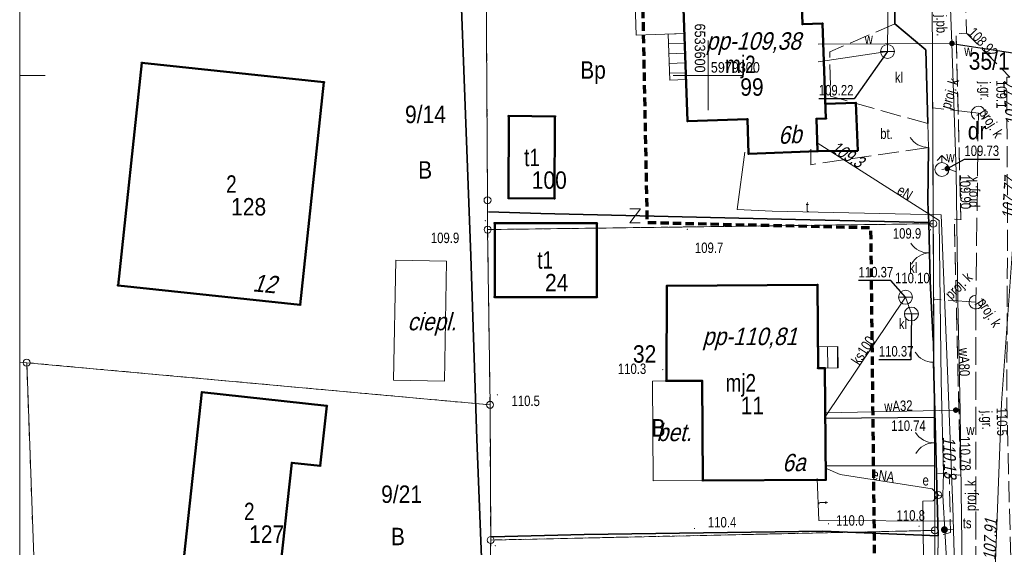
# Model space of a CAD drawing. Extents: x 6533465 to 6533671, y 5979208 to 5979355.
# Tile 5 of 7: x 6533551 to 6533621, y 5979266 to 5979304. Entities that reach past the tile are written whole.
import ezdxf
from ezdxf.enums import TextEntityAlignment as Align

# ---------------------------------------------------------------- set-up
doc = ezdxf.new("R2010")
doc.units = 0
doc.header["$MEASUREMENT"] = 0
for name, pattern in [('1.5_0.5', [2, 1.5, -0.5]), ('2', [0.9, 0.6, -0.3]), ('218-500', [1, 0.5, -0.5]), ('219-500', [0]), ('ktok02-500', [0]), ('ktok04-500', [0]), ('mz2.0_0.5', [2.5, 2, -0.5])]:
    doc.linetypes.add(name, pattern=pattern)
doc.layers.get('0').update_dxf_attribs({"color": 2, "linetype": 'CONTINUOUS', "lineweight": 5})
for name, color, linetype in [('202-Punkt graniczny stabilizowany trwale', 7, 'CONTINUOUS'), ('210-Oznaczenie użytku', 7, 'CONTINUOUS'), ('211-Nr działki', 7, 'CONTINUOUS'), ('218-Granica użytku', 7, 'CONTINUOUS'), ('219-Linia granicy', 7, 'CONTINUOUS'), ('238-Punkt adresowy budynku', 7, 'CONTINUOUS'), ('312-Budynek (powierzchnia)', 7, 'CONTINUOUS'), ('312-Numer ewidencyjny budynku', 7, 'CONTINUOUS'), ('312-Numer ewidencyjny budynku-Atr124', 7, 'CONTINUOUS'), ('352-schody (powierzchnia)', 7, 'CONTINUOUS'), ('360-Fundament obrys', 7, 'CONTINUOUS'), ('360-Fundament opis', 7, 'CONTINUOUS'), ('362-Cieplarnia szklarnia', 7, 'CONTINUOUS'), ('362-Etykieta cieplarni szklarni', 7, 'CONTINUOUS'), ('622-Punkt rzędnej przewodu-SKPOD-Atr2', 7, 'CONTINUOUS'), ('625-Punkt rzędnej przewodu-SEPOD', 7, 'CONTINUOUS'), ('625-Punkt rzędnej przewodu-SEPOD-Atr2', 7, 'CONTINUOUS'), ('905-Brama w ogrodzeniu', 7, 'CONTINUOUS'), ('991-Przehaczenie', 7, 'CONTINUOUS'), ('996-Tekst dodatkowy mały', 7, 'CONTINUOUS'), ('brama (linia)', 7, 'CONTINUOUS'), ('furtka (linia)', 7, 'CONTINUOUS'), ('furtka (linia) - symbol', 7, 'CONTINUOUS'), ('hydrant (punkt)', 7, 'CONTINUOUS'), ('inny obiekt trwale związany z budynkiem (powierzchnia)', 7, 'CONTINUOUS'), ('jezdnia (powierzchnia)', 7, 'CONTINUOUS'), ('jezdnia (powierzchnia)-Atr17', 7, 'CONTINUOUS'), ('krawężnik (linia)', 7, 'CONTINUOUS'), ('ogrodzenie trwałe (linia)', 7, 'CONTINUOUS'), ('osadnik kanalizacji lokalnej (dół Chambeau) (punkt)', 7, 'CONTINUOUS'), ('osadnik kanalizacji lokalnej (dół Chambeau) (punkt)-Atr17', 7, 'CONTINUOUS'), ('plac (powierzchnia)', 7, 'CONTINUOUS'), ('plac (powierzchnia)-Atr17', 7, 'CONTINUOUS'), ('przewód elektroenergetyczny (linia)', 7, 'CONTINUOUS'), ('przewód elektroenergetyczny (linia)-Atr1', 7, 'CONTINUOUS'), ('przewód kanalizacyjny (linia)', 7, 'CONTINUOUS'), ('przewód kanalizacyjny (linia)-Atr1', 7, 'CONTINUOUS'), ('przewód kanalizacyjny - projektowany lub w budowie (linia) - ob. projektowany', 7, 'CONTINUOUS'), ('przewód kanalizacyjny - projektowany lub w budowie (linia) - ob. projektowany-Atr1', 7, 'CONTINUOUS'), ('przewód telekomunikacyjny (linia)', 7, 'CONTINUOUS'), ('przewód telekomunikacyjny (linia)-Atr1', 7, 'CONTINUOUS'), ('przewód wodociągowy (linia)', 7, 'CONTINUOUS'), ('przewód wodociągowy (linia)-Atr1', 7, 'CONTINUOUS'), ('Punkt budynku', 7, 'CONTINUOUS'), ('punkt o określonej wysokości (sieć kanalizacyjna)', 7, 'CONTINUOUS'), ('punkt o określonej wysokości (sieć kanalizacyjna)-Atr2', 7, 'CONTINUOUS'), ('punkt o określonej wysokości (sieć wodociągowa)', 7, 'CONTINUOUS'), ('punkt o określonej wysokości (sieć wodociągowa)-Atr2', 7, 'CONTINUOUS'), ('punkt wysokościowy naturalny', 7, 'CONTINUOUS'), ('punkt wysokościowy naturalny-Atr2', 7, 'CONTINUOUS'), ('punkt wysokościowy sztuczny', 7, 'CONTINUOUS'), ('punkt wysokościowy sztuczny-Atr2', 7, 'CONTINUOUS'), ('Ramki i opis wydruku', 7, 'CONTINUOUS'), ('słupek telekomunikacyjny (punkt)', 7, 'CONTINUOUS'), ('słupek telekomunikacyjny (punkt)-Atr17', 7, 'CONTINUOUS'), ('urządzenie techniczne projektowane lub w budowie (sieć kanalizacyjna) - powierzchnia - ob. projektowany', 7, 'CONTINUOUS'), ('urządzenie techniczne projektowane lub w budowie (sieć kanalizacyjna) - powierzchnia - ob. projektowany-Atr17', 7, 'CONTINUOUS'), ('Wstawianie ramki sekcyjnej z opisem', 7, 'CONTINUOUS'), ('właz okrągły - siec elektroenergetyczna (punkt)', 7, 'CONTINUOUS'), ('właz okrągły - siec elektroenergetyczna (punkt)-Atr17', 7, 'CONTINUOUS'), ('Zakres', 7, 'CONTINUOUS'), ('zasuwa - siec wodociągowa (punkt)', 7, 'CONTINUOUS'), ('zasuwa - siec wodociągowa (punkt)-Atr17', 7, 'CONTINUOUS')]:
    doc.layers.add(name, color=color, linetype=linetype)
doc.styles.get("Standard").update_dxf_attribs({"font": 'txt', "width": 0.75})
doc.linetypes.add('902-500', pattern='A,3.75,0,[1,ksztalty.shx,S=0.5,R=0,X=0,Y=0],3.75', length=7.5)

# ---------------------------------------------------------------- blocks, each defined once
blk = doc.blocks.new('PUNKTBUD')
at = {"color": 0}
blk.add_circle((0, 0), 0.045, dxfattribs=at)
blk = doc.blocks.new('202')
at = {"color": 0, "linetype": 'Continuous', "lineweight": 0}
blk.add_circle((0, 0), 0.25, dxfattribs=at)
blk = doc.blocks.new('PW02')
at = {"linetype": 'Continuous', "lineweight": 13}
h = blk.add_hatch(color=0, dxfattribs=at)
edge = h.paths.add_edge_path()
edge.add_arc((0, 0), 0.045, 0, 360)
blk = doc.blocks.new('621')
at = {"linetype": 'Continuous', "lineweight": 0}
h = blk.add_hatch(color=0, dxfattribs=at)
edge = h.paths.add_edge_path()
edge.add_arc((0, 0), 0.05, 0, 360)
blk = doc.blocks.new('991')
at = {"color": 0, "linetype": 'Continuous', "lineweight": 0}
for p, q in [((-0.375, 0.5), (0.375, 0.5)), ((-0.375, -0.5), (0.375, 0.5)), ((-0.375, -0.5), (0.375, -0.5))]:
    blk.add_line(p, q, dxfattribs=at)
blk = doc.blocks.new('362')
at = {"color": 0, "linetype": 'Continuous', "lineweight": 30, "oblique": 15, "width": 0.896}
blk.add_text('ciepl.', height=1.25, dxfattribs=at).set_placement((0, 0))
blk = doc.blocks.new('905')
at = {"color": 0, "linetype": 'Continuous', "lineweight": 0}
for centre, start, end in [((-1.5, 0), 0, 60), ((1.5, 0), 120, 180)]:
    blk.add_arc(centre, 1.5, start, end, dxfattribs=at)
blk = doc.blocks.new('US09')
at = {"linetype": 'Continuous', "lineweight": 0}
h = blk.add_hatch(color=0, dxfattribs=at)
edge = h.paths.add_edge_path()
edge.add_arc((0, 0), 0.25, 0, 360)
blk = doc.blocks.new('US25')
at = {"linetype": 'Continuous', "lineweight": 0}
h = blk.add_hatch(color=0, dxfattribs=at)
edge = h.paths.add_edge_path()
edge.add_arc((0, 0), 0.2, 0, 360)
blk = doc.blocks.new('PW01')
at = {"linetype": 'Continuous', "lineweight": 13}
h = blk.add_hatch(color=0, dxfattribs=at)
edge = h.paths.add_edge_path()
edge.add_arc((0, 0), 0.045, 0, 360)
blk = doc.blocks.new('US22')
at = {"color": 0, "linetype": 'Continuous', "lineweight": 13}
blk.add_circle((0, 0), 0.25, dxfattribs=at)
blk = doc.blocks.new('US07')
at = {"color": 0, "linetype": 'Continuous', "lineweight": 13}
for q in [(-0.5, 0), (0.5, 0)]:
    blk.add_line((0, 0), q, dxfattribs=at)
blk.add_circle((0, 0), 0.5, dxfattribs=at)
blk = doc.blocks.new('OK04')
at = {"color": 0, "linetype": 'Continuous', "lineweight": 0}
blk.add_arc((1.5, 0.001), 1.5, 120, 180, dxfattribs=at)
blk = doc.blocks.new('US02')
at = {"color": 0, "linetype": 'Continuous', "lineweight": 13}
for p, q in [((0, 1), (-0.353, 0.647)), ((0, 0.5), (0, 1)), ((0, 1), (0.354, 0.647))]:
    blk.add_line(p, q, dxfattribs=at)
blk.add_circle((0, 0), 0.5, dxfattribs=at)

msp = doc.modelspace()

# ---------------------------------------------------------------- linework, layer by layer
at = {"layer": '218-Granica użytku', "color": 3, "linetype": '218-500', "lineweight": 18, "flags": 128}
for points in [[(6533616.03, 5979311.35), (6533616.14, 5979289.37)], [(6533616.14, 5979289.37), (6533616.03, 5979311.35)], [(6533584.2, 5979291.05), (6533584.11, 5979306.84)], [(6533584.11, 5979306.84), (6533584.2, 5979291.05)], [(6533584.21, 5979288.95), (6533584.2, 5979291.05)], [(6533584.2, 5979291.05), (6533584.21, 5979288.95)], [(6533616.14, 5979289.37), (6533584.21, 5979288.95)], [(6533584.21, 5979288.95), (6533616.14, 5979289.37)], [(6533584.38, 5979276.39), (6533584.21, 5979288.95)], [(6533584.21, 5979288.95), (6533584.38, 5979276.39)], [(6533616.14, 5979289.37), (6533616.25, 5979267.39)], [(6533616.25, 5979267.39), (6533616.14, 5979289.37)], [(6533550.68, 5979279.455), (6533551.18, 5979279.41)], [(6533551.18, 5979279.41), (6533584.38, 5979276.39)], [(6533584.38, 5979276.39), (6533551.18, 5979279.41)], [(6533551.18, 5979279.41), (6533551.86, 5979260.91)], [(6533584.43, 5979266.7), (6533584.38, 5979276.39)], [(6533584.38, 5979276.39), (6533584.43, 5979266.7)], [(6533584.43, 5979266.7), (6533616.25, 5979267.39)], [(6533616.25, 5979267.39), (6533584.43, 5979266.7)], [(6533616.25, 5979267.39), (6533616.34, 5979249.36)], [(6533616.34, 5979249.36), (6533616.25, 5979267.39)], [(6533584.2, 5979257.93), (6533584.43, 5979266.7)], [(6533584.43, 5979266.7), (6533584.2, 5979257.93)]]:
    msp.add_lwpolyline(points, dxfattribs=at)
at = {"layer": '219-Linia granicy', "color": 7, "linetype": '219-500', "lineweight": 18, "flags": 128}
for points in [[(6533616.14, 5979289.37), (6533616.03, 5979311.35)], [(6533584.2, 5979291.05), (6533584.11, 5979306.84)], [(6533584.21, 5979288.95), (6533584.2, 5979291.05)], [(6533616.14, 5979289.37), (6533584.21, 5979288.95)], [(6533584.21, 5979288.95), (6533584.38, 5979276.39)], [(6533616.25, 5979267.39), (6533616.14, 5979289.37)], [(6533551.18, 5979279.41), (6533550.68, 5979279.455)], [(6533551.18, 5979279.41), (6533584.38, 5979276.39)], [(6533551.18, 5979279.41), (6533551.86, 5979260.91)], [(6533584.43, 5979266.7), (6533584.38, 5979276.39)], [(6533616.25, 5979267.39), (6533584.43, 5979266.7)], [(6533616.34, 5979249.36), (6533616.25, 5979267.39)], [(6533584.2, 5979257.93), (6533584.43, 5979266.7)]]:
    msp.add_lwpolyline(points, dxfattribs=at)
at = {"layer": '312-Budynek (powierzchnia)', "color": 7, "linetype": 'Continuous', "lineweight": 50, "flags": 128}
for points in [[(6533598.53, 5979296.72), (6533598.17, 5979306.82)], [(6533606.65, 5979307.13), (6533606.77, 5979303.66)], [(6533606.77, 5979303.66), (6533608.2, 5979303.71)], [(6533608.2, 5979303.71), (6533608.45, 5979296.91)], [(6533557.73, 5979284.95), (6533559.44, 5979300.91)], [(6533559.44, 5979300.91), (6533572.48, 5979299.51)], [(6533572.48, 5979299.51), (6533570.78, 5979283.55)], [(6533608.41, 5979297.96), (6533610.6, 5979298.04), (6533610.73, 5979294.6), (6533607.85, 5979294.56)], [(6533585.7, 5979291.19), (6533585.72, 5979297.09)], [(6533585.72, 5979297.09), (6533589.03, 5979297.06)], [(6533589.03, 5979297.06), (6533589, 5979291.17)], [(6533602.82, 5979296.87), (6533598.53, 5979296.72)], [(6533602.9, 5979294.38), (6533602.82, 5979296.87)], [(6533608.45, 5979296.91), (6533607.77, 5979296.88)], [(6533607.77, 5979296.88), (6533607.85, 5979294.56)], [(6533607.85, 5979294.56), (6533602.9, 5979294.38)], [(6533589, 5979291.17), (6533585.7, 5979291.19)], [(6533584.72, 5979289.42), (6533592.03, 5979289.42)], [(6533584.72, 5979284.11), (6533584.72, 5979289.42)], [(6533592.03, 5979289.42), (6533592.03, 5979284.11)], [(6533570.78, 5979283.55), (6533557.73, 5979284.95)], [(6533597.02, 5979278.1), (6533597.05, 5979284.92)], [(6533597.05, 5979284.92), (6533607.84, 5979285)], [(6533607.84, 5979285), (6533607.88, 5979279.02)], [(6533592.03, 5979284.11), (6533584.72, 5979284.11)], [(6533607.88, 5979279.02), (6533608.38, 5979279.02)], [(6533608.38, 5979279.02), (6533608.43, 5979271.02)], [(6533599.58, 5979278.11), (6533597.02, 5979278.1)], [(6533599.63, 5979270.96), (6533599.58, 5979278.11)], [(6533561.99, 5979261.18), (6533563.74, 5979277.29)], [(6533563.74, 5979277.29), (6533572.68, 5979276.33)], [(6533572.68, 5979276.33), (6533572.21, 5979272.01)], [(6533570.19, 5979272.23), (6533568.9, 5979260.44)], [(6533572.21, 5979272.01), (6533570.19, 5979272.23)], [(6533608.43, 5979271.02), (6533599.63, 5979270.96)]]:
    msp.add_lwpolyline(points, dxfattribs=at)
at = {"layer": '352-schody (powierzchnia)', "color": 7, "linetype": 'Continuous', "lineweight": 18}
for p, q in [((6533598.3, 5979302.99), (6533597.14, 5979302.95)), ((6533597.14, 5979302.95), (6533598.3, 5979302.99)), ((6533597.26, 5979299.66), (6533597.14, 5979302.95)), ((6533598.3, 5979302.99), (6533598.42, 5979299.7)), ((6533598.32, 5979302.29), (6533597.16, 5979302.25)), ((6533598.35, 5979301.59), (6533597.19, 5979301.55)), ((6533598.37, 5979300.89), (6533597.21, 5979300.85)), ((6533598.4, 5979300.19), (6533597.24, 5979300.15)), ((6533598.42, 5979299.7), (6533597.26, 5979299.66)), ((6533607.87, 5979280.55), (6533609.31, 5979280.56)), ((6533607.88, 5979279.02), (6533607.87, 5979280.55)), ((6533608.58, 5979279.02), (6533608.57, 5979280.56)), ((6533609.28, 5979279.03), (6533609.27, 5979280.56)), ((6533609.31, 5979280.56), (6533609.32, 5979279.03)), ((6533608.38, 5979279.02), (6533607.88, 5979279.02)), ((6533609.32, 5979279.03), (6533608.38, 5979279.02))]:
    msp.add_line(p, q, dxfattribs=at)
at = {"layer": '360-Fundament obrys', "color": 7, "linetype": 'Continuous', "lineweight": 18, "flags": 128}
msp.add_lwpolyline([(6533596.07, 5979270.94), (6533599.63, 5979270.96), (6533599.58, 5979278.11), (6533597.02, 5979278.1), (6533596.02, 5979278.08)], close=True, dxfattribs=at)
at = {"layer": '362-Cieplarnia szklarnia', "color": 7, "linetype": 'Continuous', "lineweight": 18, "flags": 128}
msp.add_lwpolyline([(6533577.47, 5979278.15), (6533577.62, 5979286.75), (6533581.27, 5979286.69), (6533581.12, 5979278.09)], close=True, dxfattribs=at)
at = {"layer": 'brama (linia)', "color": 7, "linetype": 'ktok02-500', "lineweight": 18, "flags": 128}
msp.add_lwpolyline([(6533616.45, 5979263.63), (6533616.48, 5979267)], dxfattribs=at)
at = {"layer": 'furtka (linia)', "color": 7, "linetype": 'ktok04-500', "lineweight": 18, "flags": 128}
for points in [[(6533615.8, 5979294.84), (6533615.76, 5979296.54)], [(6533616.15, 5979279.44), (6533616.13, 5979281)]]:
    msp.add_lwpolyline(points, dxfattribs=at)
at = {"layer": 'inny obiekt trwale związany z budynkiem (powierzchnia)', "color": 7, "linetype": 'Continuous', "lineweight": 18, "flags": 128}
msp.add_lwpolyline([(6533598.3, 5979302.99), (6533598.17, 5979306.82), (6533594.72, 5979306.69), (6533594.86, 5979302.87)], close=True, dxfattribs=at)
at = {"layer": 'jezdnia (powierzchnia)', "color": 7, "linetype": '1.5_0.5', "lineweight": 18, "flags": 128}
msp.add_lwpolyline([(6533615.58, 5979311.5), (6533618.24, 5979311.33), (6533618.53, 5979303.03), (6533617.78, 5979302.98), (6533618.12, 5979289.67), (6533617.64, 5979289.69), (6533618.09, 5979271.35), (6533617.29, 5979271.41), (6533616.22, 5979271.48)], dxfattribs=at)
msp.add_lwpolyline([(6533620.97, 5979255.46), (6533621.72, 5979264.19), (6533621.41, 5979276.58), (6533621.46, 5979289.26), (6533621.4, 5979299.88), (6533621.62, 5979299.87), (6533618.53, 5979303.03), (6533617.78, 5979302.98), (6533618.12, 5979289.67), (6533617.64, 5979289.69), (6533618.09, 5979271.35), (6533617.29, 5979271.41), (6533617.37, 5979267.24), (6533616.48, 5979267), (6533616.45, 5979263.63), (6533616.54, 5979259.95), (6533616.78, 5979259.92), (6533617.29, 5979255.3)], close=True, dxfattribs=at)
at = {"layer": 'krawężnik (linia)', "color": 7, "linetype": 'Continuous', "lineweight": 25, "flags": 128}
for points in [[(6533608.4, 5979275.44), (6533616.21, 5979275.51)], [(6533608.42, 5979272.05), (6533616.22, 5979272.02)]]:
    msp.add_lwpolyline(points, dxfattribs=at)
at = {"layer": 'ogrodzenie trwałe (linia)', "color": 7, "linetype": '902-500', "lineweight": 35, "flags": 128}
for points in [[(6533582.27, 5979306.75), (6533583.37, 5979306.81), (6533583.43, 5979310.25), (6533593.94, 5979310.67), (6533611.79, 5979311.34), (6533615.58, 5979311.5), (6533615.5, 5979308.93), (6533613.4, 5979307.28), (6533613.39, 5979303.69), (6533615.6, 5979301.82), (6533615.76, 5979296.54)], [(6533550.68, 5979309.035), (6533557, 5979308.59), (6533574.05, 5979307.35), (6533582.27, 5979306.75), (6533582.57, 5979298.47), (6533583, 5979287.07), (6533583.43, 5979273.92), (6533584.03, 5979258.77), (6533584.04, 5979258.12), (6533579.19, 5979258.57), (6533562.26, 5979260.17), (6533550.68, 5979261.296)], [(6533615.8, 5979294.84), (6533615.76, 5979290.88), (6533615.81, 5979289.46), (6533606.26, 5979289.66), (6533588.01, 5979290.1), (6533584.28, 5979290.22)], [(6533615.81, 5979289.46), (6533615.91, 5979285.22), (6533616.13, 5979281)], [(6533616.15, 5979279.44), (6533616.48, 5979267)], [(6533584.48, 5979266.94), (6533591.12, 5979267.1), (6533608.23, 5979267.34), (6533616.48, 5979267)]]:
    msp.add_lwpolyline(points, dxfattribs=at)
at = {"layer": 'plac (powierzchnia)', "color": 7, "linetype": '1.5_0.5', "lineweight": 18, "flags": 128}
for points in [[(6533613.39, 5979303.69), (6533609.81, 5979302.15), (6533608.72, 5979301.69), (6533608.78, 5979298.51), (6533615.76, 5979296.54)], [(6533607.36, 5979294.72), (6533607.36, 5979293.6), (6533615.8, 5979294.84)]]:
    msp.add_lwpolyline(points, dxfattribs=at)
at = {"layer": 'przewód elektroenergetyczny (linia)', "color": 1, "linetype": 'Continuous', "lineweight": 18, "flags": 128}
for points in [[(6533616.51, 5979269.92), (6533616.82, 5979269.89), (6533616.87, 5979271.51), (6533616.71, 5979278.1), (6533616.55, 5979289.61), (6533607.82, 5979295.16)], [(6533608.42, 5979271.86), (6533609.46, 5979271.4), (6533616.05, 5979270.38), (6533616.51, 5979269.92)], [(6533608.52, 5979256.19), (6533614.45, 5979256.11), (6533615.53, 5979257.24), (6533615.4, 5979269.48), (6533616.12, 5979269.52), (6533616.51, 5979269.92)], [(6533616.51, 5979269.92), (6533616.82, 5979269.89), (6533617.16, 5979264.06), (6533617.31, 5979261.92), (6533621.76, 5979259.62), (6533621.83, 5979252.34), (6533621.82, 5979252), (6533622.85, 5979251.87), (6533630.09, 5979255.74), (6533639.42, 5979260.52), (6533640.97, 5979261.39), (6533640.8, 5979261.9)]]:
    msp.add_lwpolyline(points, dxfattribs=at)
at = {"layer": 'przewód kanalizacyjny (linia)', "color": 34, "linetype": 'Continuous', "lineweight": 18, "flags": 128}
for points in [[(6533612.86, 5979301.71), (6533612.92, 5979308.97)], [(6533612.86, 5979301.71), (6533607.89, 5979300.97)], [(6533621.03, 5979276.51), (6533622.33, 5979294.9)], [(6533608.4, 5979275.52), (6533614.15, 5979284.1)], [(6533614.15, 5979284.1), (6533614.57, 5979282.9)], [(6533620.54, 5979263.95), (6533621.03, 5979276.51)]]:
    msp.add_lwpolyline(points, dxfattribs=at)
at = {"layer": 'przewód kanalizacyjny - projektowany lub w budowie (linia) - ob. projektowany', "color": 34, "linetype": 'mz2.0_0.5', "lineweight": 18, "flags": 128}
for points in [[(6533619.37, 5979297.29), (6533616.1, 5979297.67)], [(6533619.37, 5979297.29), (6533619.19, 5979283.75)], [(6533619.19, 5979283.75), (6533616.17, 5979283.96)], [(6533619.19, 5979283.75), (6533619.19, 5979252.26)]]:
    msp.add_lwpolyline(points, dxfattribs=at)
at = {"layer": 'przewód telekomunikacyjny (linia)', "color": 30, "linetype": 'Continuous', "lineweight": 18, "flags": 128}
for points in [[(6533602.09, 5979290.38), (6533602.64, 5979294.49)], [(6533604.6, 5979290.26), (6533602.09, 5979290.38)], [(6533616.71, 5979290.01), (6533604.6, 5979290.26)], [(6533617.16, 5979278.82), (6533616.71, 5979290.01)], [(6533617.54, 5979269.09), (6533617.16, 5979278.82)], [(6533607.83, 5979271.1), (6533607.94, 5979268.1)], [(6533617.73, 5979262.42), (6533617.54, 5979269.09)], [(6533607.94, 5979268.1), (6533617.57, 5979268.06)], [(6533617.59, 5979267.45), (6533616.94, 5979267.44)]]:
    msp.add_lwpolyline(points, dxfattribs=at)
at = {"layer": 'przewód wodociągowy (linia)', "color": 5, "linetype": 'Continuous', "lineweight": 18, "flags": 128}
for points in [[(6533617.48, 5979302.29), (6533617.06, 5979313.01)], [(6533617.48, 5979302.29), (6533607.88, 5979302.24)], [(6533617.77, 5979293.08), (6533617.48, 5979302.29)], [(6533617.15, 5979293.32), (6533616.76, 5979293.25)], [(6533617.77, 5979293.08), (6533617.15, 5979293.32)], [(6533617.89, 5979283.87), (6533617.77, 5979293.08)], [(6533618.07, 5979275.94), (6533617.89, 5979283.87)], [(6533617.75, 5979276.01), (6533608.36, 5979275.81)], [(6533618.07, 5979275.94), (6533617.75, 5979276.01)], [(6533618.21, 5979264.59), (6533618.07, 5979275.94)]]:
    msp.add_lwpolyline(points, dxfattribs=at)
at = {"layer": 'punkt o określonej wysokości (sieć kanalizacyjna)-Atr2', "color": 7, "flags": 128}
for points in [[(6533612.86, 5979301.71), (6533610.47, 5979298.33), (6533607.935, 5979298.33)], [(6533614.15, 5979284.1), (6533613.09, 5979285.29), (6533610.785, 5979285.29)], [(6533614.57, 5979282.9), (6533614.54, 5979279.62), (6533612.235, 5979279.62)]]:
    msp.add_lwpolyline(points, dxfattribs=at)
at = {"layer": 'punkt o określonej wysokości (sieć wodociągowa)-Atr2', "color": 7, "flags": 128}
for points in [[(6533617.48, 5979302.29), (6533623.07, 5979301.43), (6533625.61, 5979301.43)], [(6533617.15, 5979293.32), (6533618.37, 5979293.99), (6533620.905, 5979293.99)]]:
    msp.add_lwpolyline(points, dxfattribs=at)
at = {"layer": 'Ramki i opis wydruku', "color": 7, "linetype": 'Continuous', "lineweight": 13, "flags": 128}
msp.add_lwpolyline([(6533670.18, 5979211.77), (6533670.18, 5979355.27), (6533550.68, 5979355.27), (6533550.68, 5979211.77)], close=True, dxfattribs=at)
at = {"layer": 'urządzenie techniczne projektowane lub w budowie (sieć kanalizacyjna) - powierzchnia - ob. projektowany', "color": 34, "linetype": 'mz2.0_0.5', "lineweight": 18, "flags": 128}
for points in [[(6533618.88, 5979297.39), (6533618.93, 5979297.52), (6533619.01, 5979297.63), (6533619.12, 5979297.72), (6533619.26, 5979297.77), (6533619.4, 5979297.79), (6533619.54, 5979297.76), (6533619.66, 5979297.69), (6533619.76, 5979297.59), (6533619.83, 5979297.47), (6533619.86, 5979297.33), (6533619.86, 5979297.19), (6533619.81, 5979297.06), (6533619.73, 5979296.95), (6533619.62, 5979296.86), (6533619.48, 5979296.81), (6533619.34, 5979296.79), (6533619.2, 5979296.82), (6533619.08, 5979296.89), (6533618.98, 5979296.99), (6533618.91, 5979297.11), (6533618.88, 5979297.25)], [(6533619.59, 5979283.47), (6533619.49, 5979283.37), (6533619.38, 5979283.3), (6533619.24, 5979283.26), (6533619.1, 5979283.27), (6533618.97, 5979283.31), (6533618.86, 5979283.39), (6533618.77, 5979283.5), (6533618.72, 5979283.63), (6533618.7, 5979283.77), (6533618.73, 5979283.91), (6533618.79, 5979284.03), (6533618.89, 5979284.13), (6533619, 5979284.2), (6533619.14, 5979284.24), (6533619.28, 5979284.23), (6533619.41, 5979284.19), (6533619.52, 5979284.11), (6533619.61, 5979284), (6533619.66, 5979283.87), (6533619.68, 5979283.73), (6533619.65, 5979283.59)]]:
    msp.add_lwpolyline(points, close=True, dxfattribs=at)
at = {"layer": 'Wstawianie ramki sekcyjnej z opisem', "color": 7, "linetype": 'Continuous', "lineweight": 13, "flags": 128}
for points in [[(6533600, 5979297.5), (6533600, 5979302.5)], [(6533550.68, 5979300), (6533552.5, 5979300)], [(6533597.5, 5979300), (6533602.5, 5979300)]]:
    msp.add_lwpolyline(points, dxfattribs=at)
at = {"layer": 'Zakres', "color": 94, "linetype": '2', "lineweight": 70, "flags": 128}
msp.add_lwpolyline([(6533595.13, 5979314.6), (6533595.63, 5979289.46), (6533611.65, 5979289.09), (6533612.3, 5979231.76), (6533636.24, 5979245.12), (6533632.9, 5979314.75)], close=True, dxfattribs=at)

# ---------------------------------------------------------------- block references
at = {"layer": '202-Punkt graniczny stabilizowany trwale', "color": 7, "linetype": 'Continuous', "lineweight": 18}
for p in [(6533584.2, 5979291.05), (6533616.14, 5979289.37), (6533584.21, 5979288.95), (6533551.18, 5979279.41), (6533584.38, 5979276.39), (6533616.25, 5979267.39), (6533584.43, 5979266.7)]:
    msp.add_blockref('202', p, dxfattribs=at)
at = {"layer": '362-Etykieta cieplarni szklarni', "color": 7, "linetype": 'Continuous', "lineweight": 18}
msp.add_blockref('362', (6533578.47, 5979281.73), dxfattribs=at)
at = {"layer": '625-Punkt rzędnej przewodu-SEPOD', "color": 1, "linetype": 'Continuous', "lineweight": 18}
for p in [(6533607.82, 5979295.16), (6533616.87, 5979271.51)]:
    msp.add_blockref('621', p, dxfattribs=at)
at = {"layer": '905-Brama w ogrodzeniu', "color": 7, "linetype": 'Continuous', "lineweight": 35}
for p, rotation in [((6533615.86, 5979287.28), 92.167), ((6533616.18, 5979273.67), 90.822)]:
    msp.add_blockref('905', p, dxfattribs=dict(at, rotation=rotation))
at = {"layer": '991-Przehaczenie', "color": 7, "linetype": 'Continuous', "lineweight": 18, "rotation": 359.435}
msp.add_blockref('991', (6533594.77, 5979289.93), dxfattribs=at)
at = {"layer": 'furtka (linia) - symbol', "color": 7, "linetype": 'Continuous', "lineweight": 18}
for p, rotation in [((6533615.8, 5979294.84), 91.348), ((6533616.15, 5979279.44), 90.735)]:
    msp.add_blockref('OK04', p, dxfattribs=dict(at, rotation=rotation))
at = {"layer": 'hydrant (punkt)', "color": 7, "linetype": 'Continuous', "lineweight": 18}
msp.add_blockref('US02', (6533616.76, 5979293.25), dxfattribs=at)
at = {"layer": 'osadnik kanalizacji lokalnej (dół Chambeau) (punkt)', "color": 7, "linetype": 'Continuous', "lineweight": 18}
for p in [(6533612.86, 5979301.71), (6533614.15, 5979284.1), (6533614.57, 5979282.9)]:
    msp.add_blockref('US07', p, dxfattribs=at)
at = {"layer": 'Punkt budynku', "color": 5, "linetype": 'Continuous', "lineweight": 18}
for p in [(6533606.77, 5979303.66), (6533608.2, 5979303.71), (6533559.44, 5979300.91), (6533572.48, 5979299.51), (6533585.72, 5979297.09), (6533589.03, 5979297.06), (6533598.53, 5979296.72), (6533602.82, 5979296.87), (6533607.77, 5979296.88), (6533608.45, 5979296.91), (6533607.85, 5979294.56), (6533602.9, 5979294.38), (6533585.7, 5979291.19), (6533589, 5979291.17), (6533584.72, 5979289.42), (6533592.03, 5979289.42), (6533557.73, 5979284.95), (6533597.05, 5979284.92), (6533607.84, 5979285), (6533584.72, 5979284.11), (6533592.03, 5979284.11), (6533570.78, 5979283.55), (6533607.88, 5979279.02), (6533608.38, 5979279.02), (6533597.02, 5979278.1), (6533599.58, 5979278.11), (6533563.74, 5979277.29), (6533572.68, 5979276.33), (6533570.19, 5979272.23), (6533572.21, 5979272.01), (6533599.63, 5979270.96), (6533608.43, 5979271.02)]:
    msp.add_blockref('PUNKTBUD', p, dxfattribs=at)
at = {"layer": 'punkt o określonej wysokości (sieć kanalizacyjna)', "color": 34, "linetype": 'Continuous', "lineweight": 13}
for p in [(6533612.86, 5979301.71), (6533614.15, 5979284.1), (6533614.57, 5979282.9)]:
    msp.add_blockref('PW01', p, dxfattribs=at)
at = {"layer": 'punkt o określonej wysokości (sieć wodociągowa)', "color": 5, "linetype": 'Continuous', "lineweight": 13, "rotation": 91.97000000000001}
msp.add_blockref('PW01', (6533617.48, 5979302.29), dxfattribs=at)
at = {"layer": 'punkt o określonej wysokości (sieć wodociągowa)', "color": 5, "linetype": 'Continuous', "lineweight": 13}
msp.add_blockref('PW01', (6533617.15, 5979293.32), dxfattribs=at)
at = {"layer": 'punkt wysokościowy naturalny', "color": 7, "linetype": 'Continuous', "lineweight": 13}
for p in [(6533584.04, 5979289.59), (6533598.52, 5979288.97), (6533615.94, 5979288.94), (6533596.76, 5979278.91), (6533584.91, 5979277.11), (6533608.63, 5979267.87), (6533615.12, 5979267.69), (6533599.03, 5979267.53), (6533584.76, 5979266.29)]:
    msp.add_blockref('PW01', p, dxfattribs=at)
at = {"layer": 'punkt wysokościowy sztuczny', "color": 7, "linetype": 'Continuous', "lineweight": 13}
for p in [(6533618.53, 5979303.03), (6533618.12, 5979289.67), (6533615.91, 5979285.22), (6533616.17, 5979275.48), (6533618.09, 5979271.35)]:
    msp.add_blockref('PW02', p, dxfattribs=at)
at = {"layer": 'słupek telekomunikacyjny (punkt)', "color": 7, "linetype": 'Continuous', "lineweight": 13}
msp.add_blockref('US09', (6533616.94, 5979267.44), dxfattribs=at)
at = {"layer": 'właz okrągły - siec elektroenergetyczna (punkt)', "color": 7, "linetype": 'Continuous', "lineweight": 18, "rotation": 90}
msp.add_blockref('US22', (6533616.51, 5979269.92), dxfattribs=at)
at = {"layer": 'zasuwa - siec wodociągowa (punkt)', "color": 7, "linetype": 'Continuous', "lineweight": 13}
for p, rotation in [((6533617.48, 5979302.29), 91.97000000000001), ((6533617.75, 5979276.01), 180)]:
    msp.add_blockref('US25', p, dxfattribs=dict(at, rotation=rotation))
msp.add_blockref('US25', (6533617.15, 5979293.32), dxfattribs=at)

# ---------------------------------------------------------------- texts
at = {"layer": '210-Oznaczenie użytku', "color": 3, "linetype": 'Continuous', "lineweight": 18, "width": 0.9}
for s, p in [('Bp', (6533590.84, 5979299.76)), ('dr', (6533618.61, 5979295.41)), ('B', (6533579.23, 5979292.6)), ('B', (6533595.95, 5979274.12)), ('B', (6533577.28, 5979266.33))]:
    msp.add_text(s, height=1.25, dxfattribs=at).set_placement(p)
at = {"layer": '211-Nr działki', "color": 7, "linetype": 'Continuous', "lineweight": 18, "width": 0.9}
for s, p in [('35/1', (6533618.68, 5979300.41)), ('9/14', (6533578.29, 5979296.58)), ('32', (6533594.62, 5979279.41)), ('9/21', (6533576.58, 5979269.36))]:
    msp.add_text(s, height=1.25, dxfattribs=at).set_placement(p)
at = {"layer": '238-Punkt adresowy budynku', "color": 7, "linetype": 'Continuous', "lineweight": 25, "oblique": 15, "width": 0.9}
for s, rotation, p in [('6b', 2.882, (6533605.89, 5979295.12)), ('12', 354.707, (6533568.17, 5979284.45)), ('6a', 1.169, (6533606.16, 5979271.63))]:
    msp.add_text(s, height=1.25, rotation=rotation, dxfattribs=at).set_placement(p, align=Align.CENTER)
at = {"layer": '312-Numer ewidencyjny budynku', "color": 7, "linetype": 'Continuous', "lineweight": 18, "width": 0.9}
for s, p in [('99', (6533602.31, 5979299.79)), ('100', (6533587.37, 5979293.12)), ('128', (6533565.83, 5979291.21)), ('24', (6533588.32, 5979285.77)), ('11', (6533602.34, 5979276.97)), ('127', (6533567.12, 5979267.75))]:
    msp.add_text(s, height=1.25, dxfattribs=at).set_placement(p, align=Align.TOP_LEFT)
at = {"layer": '312-Numer ewidencyjny budynku-Atr124', "color": 7, "width": 0.81}
for s, p in [('mj2', (6533602.32, 5979300.79)), ('t1', (6533587.39, 5979294.12)), ('2', (6533565.85, 5979292.21)), ('t1', (6533588.33, 5979286.77)), ('mj2', (6533602.35, 5979277.97)), ('2', (6533567.13, 5979268.75))]:
    msp.add_text(s, height=1.25, dxfattribs=at).set_placement(p, align=Align.MIDDLE_CENTER)
at = {"layer": '360-Fundament opis', "color": 7, "linetype": 'Continuous', "lineweight": 25, "oblique": 15, "width": 0.9}
msp.add_text('bet.', height=1.25, dxfattribs=at).set_placement((6533596.31, 5979275.04), align=Align.TOP_LEFT)
at = {"layer": '622-Punkt rzędnej przewodu-SKPOD-Atr2', "color": 32, "oblique": 15, "width": 0.81}
for s, rotation, p in [('107.77', 93.86, (6533622.25, 5979296.43)), ('107.77', 86.734, (6533621.96, 5979289.66)), ('107.91', 87.74, (6533620.61, 5979265.23))]:
    msp.add_text(s, height=0.9, rotation=rotation, dxfattribs=at).set_placement(p)
at = {"layer": '625-Punkt rzędnej przewodu-SEPOD-Atr2', "color": 1, "oblique": 15, "width": 0.81}
for s, rotation, p in [('109.3', -31.677, (6533608.71, 5979294.6)), ('110.13', -87.828, (6533616.8, 5979274.11))]:
    msp.add_text(s, height=0.9, rotation=rotation, dxfattribs=at).set_placement(p)
at = {"layer": '996-Tekst dodatkowy mały', "color": 7, "linetype": 'Continuous', "lineweight": 25, "oblique": 15, "width": 0.9}
for s, p in [('pp-109,38', (6533599.87, 5979301.84)), ('pp-110,81', (6533599.61, 5979280.67))]:
    msp.add_text(s, height=1.25, dxfattribs=at).set_placement(p)
at = {"layer": 'jezdnia (powierzchnia)-Atr17', "color": 7, "width": 0.81}
for s, rotation, p in [('j.pb.', -88.219, (6533616.34, 5979304.33)), ('j.gr.', -88.537, (6533619.48, 5979299.55)), ('j.gr.', -88.605, (6533619.61, 5979275.96))]:
    msp.add_text(s, height=0.75, rotation=rotation, dxfattribs=at).set_placement(p)
at = {"layer": 'osadnik kanalizacji lokalnej (dół Chambeau) (punkt)-Atr17', "color": 7, "width": 0.81}
for p in [(6533613.39, 5979299.48), (6533614.41, 5979285.83), (6533613.67, 5979281.82)]:
    msp.add_text('kl', height=0.75, dxfattribs=at).set_placement(p)
at = {"layer": 'plac (powierzchnia)-Atr17', "color": 7, "width": 0.81}
msp.add_text('bt.', height=0.75, dxfattribs=at).set_placement((6533612.34, 5979295.45))
at = {"layer": 'przewód elektroenergetyczny (linia)-Atr1', "color": 1, "width": 0.81}
for s, rotation, p in [('eN', -31.677, (6533613.48, 5979291.56)), ('eNA', -8.021, (6533611.73, 5979271.05))]:
    msp.add_text(s, height=0.75, rotation=rotation, dxfattribs=at).set_placement(p)
at = {"layer": 'przewód kanalizacyjny (linia)-Atr1', "color": 34, "width": 0.81}
msp.add_text('ks100', height=0.75, rotation=56.994, dxfattribs=at).set_placement((6533610.84, 5979279.18))
at = {"layer": 'przewód kanalizacyjny - projektowany lub w budowie (linia) - ob. projektowany-Atr1', "color": 34, "width": 0.81}
for rotation, p in [(374348593.111, (6533617.36, 5979297.53)), (89.238, (6533619.28, 5979290.54)), (374348564.463, (6533617.43, 5979283.88)), (90, (6533619.19, 5979268.77))]:
    msp.add_text('proj. k', height=0.75, rotation=rotation, dxfattribs=at).set_placement(p)
at = {"layer": 'przewód telekomunikacyjny (linia)-Atr1', "color": 30, "width": 0.81}
for rotation, p in [(359.61, (6533607, 5979290.21)), (272.87, (6533607.89, 5979269.47))]:
    msp.add_text('t', height=0.75, rotation=rotation, dxfattribs=at).set_placement(p)
at = {"layer": 'przewód wodociągowy (linia)-Atr1', "color": 5, "width": 0.81}
for s, rotation, p in [('w', 1.03, (6533611.23, 5979302.25)), ('wA80', 271.56, (6533617.96, 5979280.46)), ('wA32', 2.04, (6533612.64, 5979275.9))]:
    msp.add_text(s, height=0.75, rotation=rotation, dxfattribs=at).set_placement(p)
at = {"layer": 'punkt o określonej wysokości (sieć kanalizacyjna)-Atr2', "color": 34, "width": 0.81}
for s, p in [('109.22', (6533607.935, 5979298.338)), ('110.37', (6533610.785, 5979285.298)), ('110.37', (6533612.235, 5979279.628))]:
    msp.add_text(s, height=0.75, dxfattribs=at).set_placement(p, align=Align.BOTTOM_LEFT)
at = {"layer": 'punkt o określonej wysokości (sieć wodociągowa)-Atr2', "color": 5, "width": 0.81}
msp.add_text('109.73', height=0.75, dxfattribs=at).set_placement((6533618.37, 5979293.998), align=Align.BOTTOM_LEFT)
at = {"layer": 'punkt wysokościowy naturalny-Atr2', "color": 7, "width": 0.81}
for s, rotation, p in [('109.1', -89.676, (6533621.4, 5979299.67)), ('110.5', -88.567, (6533621.42, 5979276.2))]:
    msp.add_text(s, height=0.75, rotation=rotation, dxfattribs=at).set_placement(p, align=Align.TOP_LEFT)
for s, p in [('109.9', (6533613.24, 5979288.3)), ('109.9', (6533580.14, 5979287.98)), ('109.7', (6533599.06, 5979287.27)), ('110.3', (6533593.54, 5979278.6)), ('110.5', (6533585.92, 5979276.3)), ('110.4', (6533599.99, 5979267.6)), ('110.0', (6533609.17, 5979267.73)), ('110.8', (6533613.51, 5979268.09))]:
    msp.add_text(s, height=0.75, dxfattribs=at).set_placement(p)
at = {"layer": 'punkt wysokościowy sztuczny-Atr2', "color": 7, "width": 0.81}
for s, rotation, p in [('108.92', -45.642, (6533618.57, 5979302.99)), ('109.90', -88.537, (6533618.04, 5979292.89)), ('110.78', -88.594, (6533618.02, 5979274.14))]:
    msp.add_text(s, height=0.75, rotation=rotation, dxfattribs=at).set_placement(p)
for s, p in [('110.10', (6533613.4, 5979285.1)), ('110.74', (6533613.12, 5979274.52))]:
    msp.add_text(s, height=0.75, dxfattribs=at).set_placement(p)
at = {"layer": 'słupek telekomunikacyjny (punkt)-Atr17', "color": 7, "width": 0.81}
msp.add_text('ts', height=0.75, dxfattribs=at).set_placement((6533618.25, 5979267.54))
at = {"layer": 'urządzenie techniczne projektowane lub w budowie (sieć kanalizacyjna) - powierzchnia - ob. projektowany-Atr17', "color": 34, "width": 0.81}
for p in [(6533619.39, 5979297.32), (6533619.26, 5979283.74)]:
    msp.add_text('proj. k', height=0.75, rotation=374348822.294, dxfattribs=at).set_placement(p)
at = {"layer": 'Wstawianie ramki sekcyjnej z opisem', "color": 7, "linetype": 'Continuous', "lineweight": 13, "width": 0.9}
msp.add_text('6533600', height=0.75, rotation=270, dxfattribs=at).set_placement((6533599.05, 5979300.2), align=Align.RIGHT)
msp.add_text('5979300', height=0.75, rotation=0.001, dxfattribs=at).set_placement((6533600.2, 5979300.2))
at = {"layer": 'właz okrągły - siec elektroenergetyczna (punkt)-Atr17', "color": 7, "width": 0.81}
msp.add_text('e', height=0.75, dxfattribs=at).set_placement((6533615.37, 5979270.61))
at = {"layer": 'zasuwa - siec wodociągowa (punkt)-Atr17', "color": 7, "width": 0.81}
for p in [(6533618.36, 5979301.4), (6533617.08, 5979293.78), (6533618.51, 5979274.22)]:
    msp.add_text('w', height=0.75, dxfattribs=at).set_placement(p)

doc.saveas('drawing.dxf')
